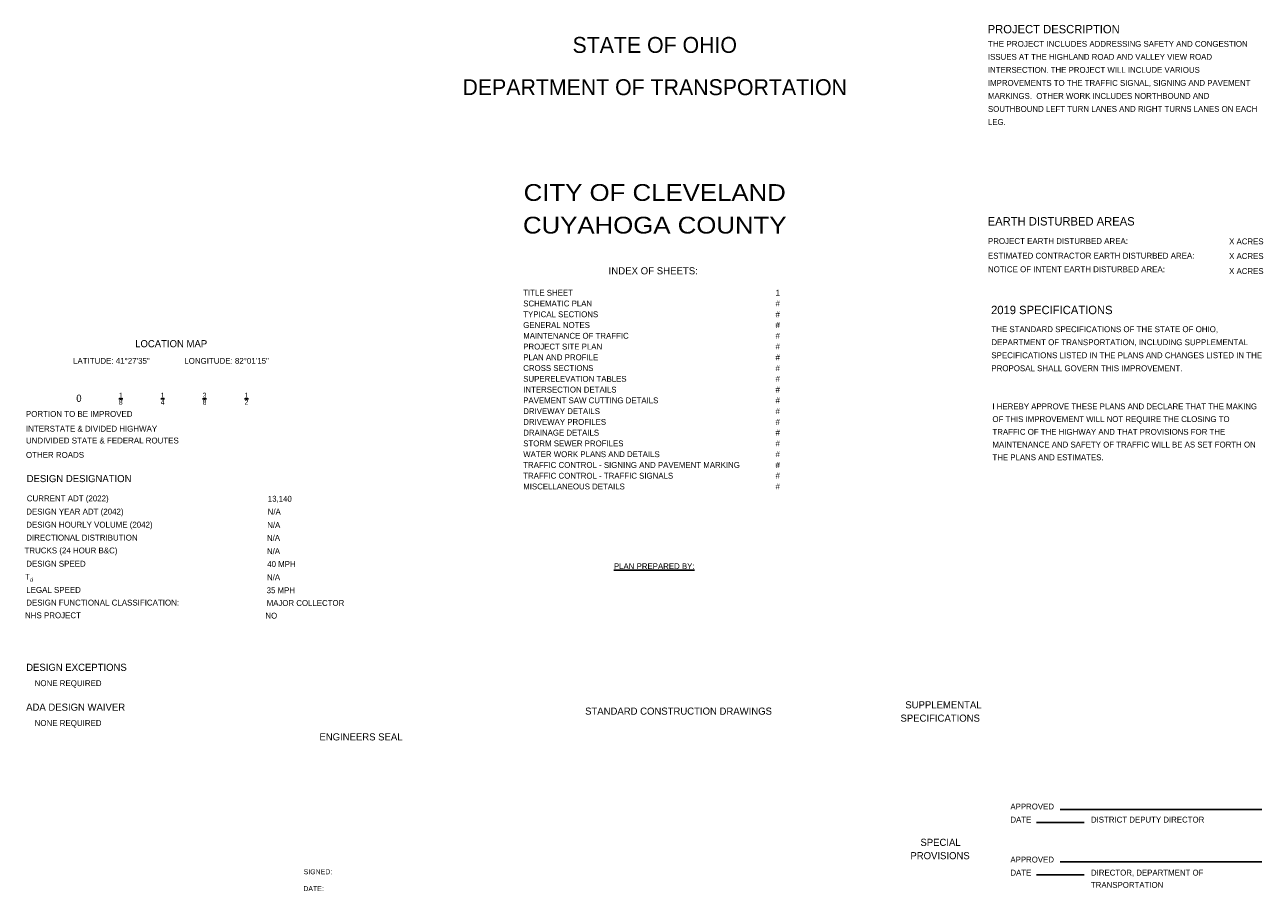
# Model space of a CAD drawing. Header units: feet. Extents: x -18 to 2245837, y -21 to 596159.
# Tile 16 of 35: x -9 to 21, y 15 to 36. Entities that reach past the tile are written whole.
import ezdxf
from ezdxf.enums import TextEntityAlignment as Align

# ---------------------------------------------------------------- set-up
doc = ezdxf.new("R2010")
doc.units = ezdxf.units.FT
doc.header["$MEASUREMENT"] = 0
doc.layers.add('SH_Text', color=7, linetype='Continuous')
doc.styles.add('Font 70-Sub Title', font='txt', dxfattribs={"width": 1.15, "height": 0.17})
doc.styles.add('Sheet Index', font='font31.shx')
doc.styles.add('Slanted-Normal', font='font31.shx', dxfattribs={"height": 0.14})
doc.styles.add('Slanted-Sub Title', font='font31.shx', dxfattribs={"height": 0.17})
doc.styles.add('Slanted-Title', font='font31.shx', dxfattribs={"height": 0.2})
doc.styles.add('Straight_Normal', font='font30.shx', dxfattribs={"height": 0.14})

msp = doc.modelspace()

# ---------------------------------------------------------------- linework, layer by layer
at = {"layer": 'SH_Text', "elevation": 3534245.503}
for points in [[(15.923, 17.059), (20.731, 17.059)], [(15.351, 16.747), (16.489, 16.747)], [(15.923, 15.811), (20.731, 15.811)], [(15.351, 15.499), (16.489, 15.499)]]:
    msp.add_lwpolyline(points, dxfattribs=at)

# ---------------------------------------------------------------- texts
at = {"color": 1, "insert": (-8.779, 22.679, 3534245.503), "char_height": 0.14, "width": 0.01104, "attachment_point": 1, "style": 'Slanted-Normal'}
msp.add_mtext('\\A1;{\\W1.01;T\\H0.7x;\\S^ d;}', dxfattribs=at)
at = {"layer": 'SH_Text', "color": 1}
for s, height, style, p in [('PROJECT DESCRIPTION', 0.2, 'Slanted-Title', (14.19, 35.569, 3534245.503)), ('EARTH DISTURBED AREAS', 0.2, 'Slanted-Title', (14.19, 30.986, 3534245.503)), ('2019 SPECIFICATIONS', 0.2, 'Slanted-Title', (14.271, 28.872, 3534245.503)), ('DESIGN DESIGNATION', 0.17, 'Slanted-Sub Title', (-8.74, 24.866, 3534245.503)), ('DESIGN EXCEPTIONS', 0.17, 'Slanted-Sub Title', (-8.752, 20.365, 3534245.503)), ('ADA DESIGN WAIVER', 0.17, 'Slanted-Sub Title', (-8.752, 19.415, 3534245.503))]:
    msp.add_text(s, height=height, dxfattribs=dict(at, style=style)).set_placement(p)
at = {"layer": 'SH_Text', "color": 1, "width": 1.01}
for s, height, style, p in [('PROJECT EARTH DISTURBED AREA:', 0.14, 'Slanted-Normal', (14.196, 30.546, 3534245.503)), ('ESTIMATED CONTRACTOR EARTH DISTURBED AREA:', 0.14, 'Slanted-Normal', (14.196, 30.196, 3534245.503)), ('INDEX OF SHEETS:', 0.17, 'Slanted-Sub Title', (5.145, 29.821, 3534245.503)), ('NOTICE OF INTENT EARTH DISTURBED AREA:', 0.14, 'Slanted-Normal', (14.196, 29.873, 3534245.503)), ('LATITUDE: 41%%D27\'35"', 0.14, 'Slanted-Normal', (-7.633, 27.688, 3534245.503)), ('LONGITUDE: 82%%D01\'15"', 0.14, 'Slanted-Normal', (-4.979, 27.688, 3534245.503)), ('NONE REQUIRED', 0.14, 'Slanted-Normal', (-8.55, 20.001, 3534245.503)), ('NONE REQUIRED', 0.14, 'Slanted-Normal', (-8.55, 19.051, 3534245.503))]:
    msp.add_text(s, height=height, dxfattribs=dict(at, style=style)).set_placement(p)
at = {"layer": 'SH_Text', "color": 1, "style": 'Slanted-Normal'}
for p in [(20.773, 30.537, 3534245.503), (20.773, 30.187, 3534245.503), (20.773, 29.829, 3534245.503)]:
    msp.add_text('X ACRES', height=0.14, dxfattribs=at).set_placement(p, align=Align.RIGHT)
at = {"layer": 'SH_Text', "style": 'Slanted-Sub Title'}
for s, p in [('LOCATION MAP', (-6.151, 28.083, 3534245.503)), ('SUPPLEMENTAL', (12.225, 19.471, 3534245.503)), ('STANDARD CONSTRUCTION DRAWINGS', (4.584, 19.32, 3534245.503)), ('SPECIFICATIONS', (12.11, 19.153, 3534245.503)), ('ENGINEERS SEAL', (-1.755, 18.706, 3534245.503)), ('SPECIAL', (12.585, 16.191, 3534245.503)), ('PROVISIONS', (12.346, 15.873, 3534245.503))]:
    msp.add_text(s, height=0.17, dxfattribs=at).set_placement(p)
at = {"layer": 'SH_Text', "style": 'Slanted-Normal'}
for s, height, width, p in [('PORTION TO BE IMPROVED', 0.14, 1.01, (-8.757, 26.423, 3534245.503)), ('INTERSTATE & DIVIDED HIGHWAY', 0.14, 1.01, (-8.757, 26.07, 3534245.503)), ('UNDIVIDED STATE & FEDERAL ROUTES', 0.14, 1.01, (-8.757, 25.788, 3534245.503)), ('OTHER ROADS', 0.14, 1.01, (-8.757, 25.446, 3534245.503)), ('SIGNED:', 0.12, 0.95, (-2.131, 15.514, 3534245.503)), ('DATE:', 0.12, 0.95, (-2.138, 15.112, 3534245.503))]:
    msp.add_text(s, height=height, dxfattribs=dict(at, width=width)).set_placement(p)
at = {"layer": 'SH_Text'}
for s, width, gutter_width, insert, char_height, attachment_point, style in [('STATE OF OHIO', 4.37643, 1, (6.246, 35.483, 3534245.503), 0.38, 2, 'Straight_Normal'), ('DEPARTMENT OF TRANSPORTATION', 9.74441, 1, (6.246, 34.475, 3534245.503), 0.38, 2, 'Straight_Normal'), ('{\\LPLAN PREPARED BY:}', 2.05694, 0.7, (5.271, 22.931, 3534245.503), 0.14, 1, 'Slanted-Normal'), ('APPROVED', 6.08485, 0.7, (14.732, 17.2, 3534245.503), 0.14, 1, 'Slanted-Normal'), ('DATE', 6.08485, 0.7, (14.732, 16.887, 3534245.503), 0.14, 1, 'Slanted-Normal'), ('DISTRICT DEPUTY DIRECTOR', 6.08485, 0.7, (16.654, 16.887, 3534245.503), 0.14, 1, 'Slanted-Normal'), ('APPROVED', 6.08485, 0.7, (14.732, 15.935, 3534245.503), 0.14, 1, 'Slanted-Normal'), ('DATE', 6.08485, 0.7, (14.732, 15.623, 3534245.503), 0.14, 1, 'Slanted-Normal')]:
    msp.add_mtext_dynamic_manual_height_columns(s, width=width, gutter_width=gutter_width, heights=[0], dxfattribs=dict(at, insert=insert, char_height=char_height, attachment_point=attachment_point, style=style))
at = {"layer": 'SH_Text', "color": 1, "char_height": 0.14, "attachment_point": 1}
for s, insert, width, line_spacing_factor, style in [('\\pxql;{\\W1.03;THE PROJECT INCLUDES }ADDRESSING SAFETY AND CONGESTION ISSUES AT THE HIGHLAND ROAD AND VALLEY VIEW ROAD INTERSECTION. THE PROJECT WILL INCLUDE VARIOUS IMPROVEMENTS TO THE TRAFFIC SIGNAL, SIGNING AND PAVEMENT MARKINGS.  OTHER WORK INCLUDES NORTHBOUND AND SOUTHBOUND LEFT TURN LANES AND RIGHT TURNS LANES ON EACH LEG.{\\fArial|b0|i1|c0|p34; }', (14.196, 35.388, 3534245.503), 6.50401, 1.33, 'Slanted-Normal'), ('\\pxt43;TITLE SHEET^I1\\PSCHEMATIC PLAN^I#\\PTYPICAL SECTIONS^I#\\PGENERAL NOTES^I#\\PMAINTENANCE OF TRAFFIC^I#\\PPROJECT SITE PLAN^I#\\PPLAN AND PROFILE ^I#\\PCROSS SECTIONS^I#\\PSUPERELEVATION TABLES^I#\\PINTERSECTION DETAILS^I#\\PPAVEMENT SAW CUTTING DETAILS^I#\\PDRIVEWAY DETAILS^I#\\PDRIVEWAY PROFILES^I#\\PDRAINAGE DETAILS^I#\\PSTORM SEWER PROFILES^I#\\PWATER WORK PLANS AND DETAILS^I#\\PTRAFFIC CONTROL - SIGNING AND PAVEMENT MARKING^I#\\PTRAFFIC CONTROL - TRAFFIC SIGNALS^I#\\PMISCELLANEOUS DETAILS^I#', (3.108, 29.453, 3534245.503), 7.66061, 1.1, 'Sheet Index'), ('\\pxql;{\\W1.01;THE STANDARD SPECIFICATIONS OF THE STATE OF OHIO, DEPARTMENT OF TRANSPORTATION, INCLUDING SUPPLEMENTAL SPECIFICATIONS LISTED IN THE PLANS AND CHANGES LISTED IN THE PROPOSAL SHALL GOVERN THIS IMPROVEMENT.}', (14.277, 28.583, 3534245.503), 6.50401, 1.33, 'Slanted-Normal')]:
    msp.add_mtext(s, dxfattribs=dict(at, insert=insert, width=width, line_spacing_factor=line_spacing_factor, style=style))
at = {"layer": 'SH_Text', "color": 1, "char_height": 0.4, "attachment_point": 2, "style": 'Font 70-Sub Title'}
for s, width, insert in [('CITY OF CLEVELAND', 8.63314, (6.246, 31.973, 3534245.503)), ('CUYAHOGA COUNTY', 7.16756, (6.246, 31.195, 3534245.503))]:
    msp.add_mtext_dynamic_manual_height_columns(s, width=width, gutter_width=1, heights=[0], dxfattribs=dict(at, insert=insert))
at = {"layer": 'SH_Text', "insert": (-7.556, 26.951, 3534245.503), "char_height": 0.17, "width": 0.1356, "attachment_point": 1, "style": 'Slanted-Sub Title'}
msp.add_mtext('0', dxfattribs=at)
at = {"layer": 'SH_Text', "color": 1, "attachment_point": 1}
for s, insert, char_height, width, style in [('\\A1;{\\H0.7x;\\S1/8;}', (-6.54, 26.998, 3534245.503), 0.17, 0.36204, 'Slanted-Sub Title'), ('\\A1;{\\H0.7x;\\S1/4;}', (-5.541, 26.998, 3534245.503), 0.17, 0.36204, 'Slanted-Sub Title'), ('\\A1;{\\H0.7x;\\S3/8;}', (-4.541, 26.998, 3534245.503), 0.17, 0.36204, 'Slanted-Sub Title'), ('\\A1;{\\H0.7x;\\S1/2;}', (-3.542, 26.998, 3534245.503), 0.17, 0.36204, 'Slanted-Sub Title'), ('{\\W1.01;CURRENT ADT (2022)}', (-8.737, 24.548, 3534245.503), 0.14, 2.44953, 'Slanted-Normal'), ('13,140', (-2.986, 24.539, 3534245.503), 0.14, 1.23379, 'Slanted-Normal'), ('{\\W1.01;DESIGN YEAR ADT (2042)}', (-8.75, 24.234, 3534245.503), 0.14, 2.62058, 'Slanted-Normal'), ('N/A', (-2.989, 24.23, 3534245.503), 0.14, 1.26062, 'Slanted-Normal'), ('{\\W1.01;DESIGN HOURLY VOLUME (2042)}', (-8.75, 23.922, 3534245.503), 0.14, 3.62875, 'Slanted-Normal'), ('N/A', (-3.001, 23.913, 3534245.503), 0.14, 1.31237, 'Slanted-Normal'), ('\\W1.0100;DIRECTIONAL DISTRIBUTION', (-8.75, 23.613, 3534245.503), 0.14, 3.4014, 'Slanted-Normal'), ('N/A', (-3.007, 23.606, 3534245.503), 0.14, 1.33435, 'Slanted-Normal'), ('{\\W1.01;TRUCKS (24 HOUR B&C)}', (-8.791, 23.306, 3534245.503), 0.14, 2.41716, 'Slanted-Normal'), ('N/A', (-3.006, 23.29, 3534245.503), 0.14, 1.3733, 'Slanted-Normal'), ('\\W1.0100;DESIGN SPEED', (-8.75, 22.991, 3534245.503), 0.14, 2.54915, 'Slanted-Normal'), ('40 MPH', (-2.999, 22.982, 3534245.503), 0.14, 1.40855, 'Slanted-Normal'), ('N/A', (-3.006, 22.667, 3534245.503), 0.14, 1.46983, 'Slanted-Normal'), ('\\W1.0100;LEGAL SPEED', (-8.75, 22.366, 3534245.503), 0.14, 1.61969, 'Slanted-Normal'), ('35 MPH', (-3.014, 22.357, 3534245.503), 0.14, 1.44267, 'Slanted-Normal'), ('\\W1.0100;DESIGN FUNCTIONAL CLASSIFICATION:', (-8.75, 22.063, 3534245.503), 0.14, 4.34772, 'Slanted-Normal'), ('MAJOR COLLECTOR', (-3.014, 22.054, 3534245.503), 0.14, 2.20944, 'Slanted-Normal'), ('\\W1.0100;NHS PROJECT', (-8.779, 21.76, 3534245.503), 0.14, 2.42215, 'Slanted-Normal'), ('NO', (-3.043, 21.751, 3534245.503), 0.14, 2.20944, 'Slanted-Normal')]:
    msp.add_mtext(s, dxfattribs=dict(at, insert=insert, char_height=char_height, width=width, style=style))
at = {"layer": 'SH_Text', "color": 1, "insert": (14.303, 26.742, 3534245.503), "char_height": 0.14, "attachment_point": 1, "line_spacing_factor": 1.3, "style": 'Slanted-Normal'}
msp.add_mtext_dynamic_manual_height_columns('\\pxql;I HEREBY APPROVE THESE PLANS AND DECLARE THAT THE MAKING OF THIS IMPROVEMENT WILL NOT REQUIRE THE CLOSING TO TRAFFIC OF THE HIGHWAY AND THAT PROVISIONS FOR THE MAINTENANCE AND SAFETY OF TRAFFIC WILL BE AS SET FORTH ON THE PLANS AND ESTIMATES.', width=6.47388, gutter_width=0.7, heights=[0], dxfattribs=at)
at = {"layer": 'SH_Text', "insert": (16.654, 15.623, 3534245.503), "char_height": 0.14, "attachment_point": 1, "line_spacing_factor": 1.25, "style": 'Slanted-Normal'}
msp.add_mtext_dynamic_manual_height_columns('DIRECTOR, DEPARTMENT OF\\PTRANSPORTATION', width=6.08485, gutter_width=0.7, heights=[0], dxfattribs=at)

doc.saveas('drawing.dxf')
